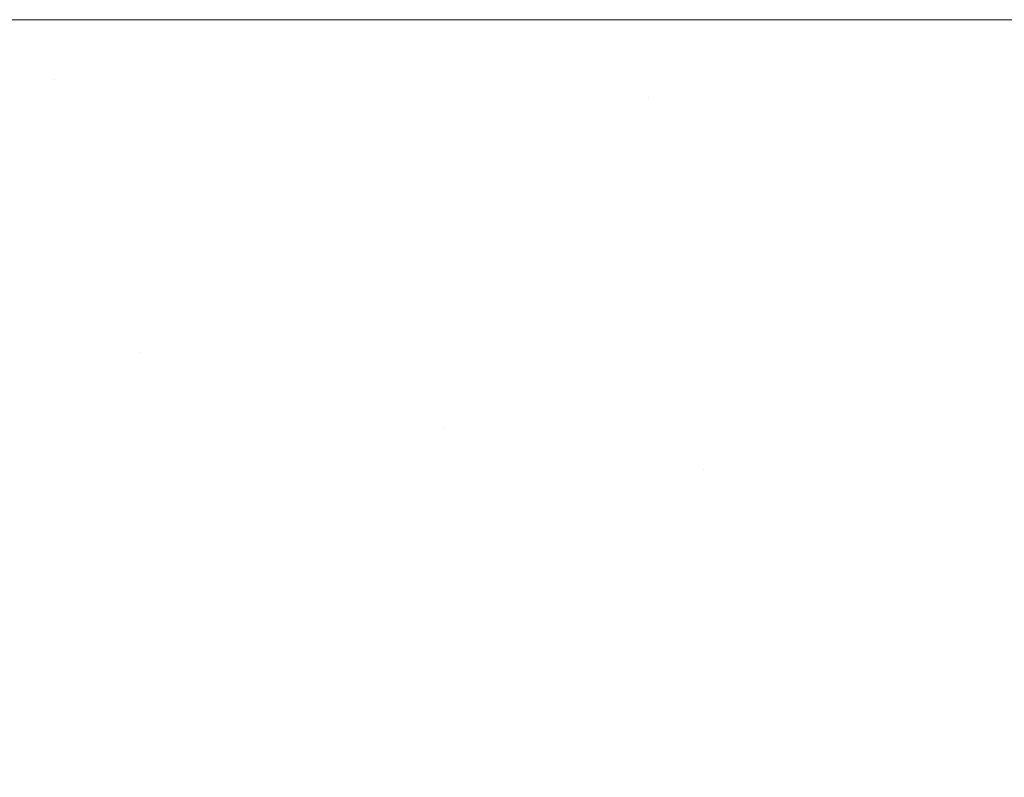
# Model space of a CAD drawing. Header units: centimetres. Extents: x -44.1 to 45.2, y 4.2 to 6.
# Tile 226 of 256: x -14.014 to -13.975, y 5.9702 to 6.0002. Entities that reach past the tile are written whole.
import ezdxf

# ---------------------------------------------------------------- set-up
doc = ezdxf.new("R2010")
doc.units = ezdxf.units.CM
doc.header["$LTSCALE"] = 2.54
doc.layers.add('Lucido design-1', color=7, linetype='Continuous')

# ---------------------------------------------------------------- blocks, each defined once
blk = doc.blocks.new('Gruppo-4-1')
at = {"color": 7, "linetype": 'Continuous', "lineweight": 9}
for points, invisible_edges in [([(-43.918995, 6.000144, -2276.319046), (-8.333029, 6.000212, -2276.32217), (-26.126012, 6.000212, -2276.32217)], 9), ([(-43.918995, 6.000144, -2276.319046), (45.04592, 6.000144, -2276.319046), (9.459954, 6.000212, -2276.32217), (-8.333029, 6.000212, -2276.32217)], 11), ([(-43.918995, 6.000144, -2276.319046), (-43.918995, 6.000117, -2276.317808), (45.04592, 6.000117, -2276.317808), (45.04592, 6.000144, -2276.319046)], 10), ([(45.04592, 6.000117, -2276.317808), (-43.918995, 6.000117, -2276.317808), (-43.918995, 5.999831, -2276.313454), (45.04592, 5.999831, -2276.313454)], 5), ([(-26.126012, 6.000212, -2276.32217), (-13.993237, 6.000212, -2276.525887), (-14.014352, 6.000212, -2276.528777)], 9), ([(-26.126012, 6.000212, -2276.32217), (-13.971451, 6.000212, -2276.523786), (-13.973416, 6.000212, -2276.523976)], 9), ([(-13.973416, 6.000212, -2276.523976), (-13.993237, 6.000212, -2276.525887), (-26.126012, 6.000212, -2276.32217)], 10), ([(-13.928939, 6.000212, -2276.52217), (-13.949183, 6.000212, -2276.522535), (-26.126012, 6.000212, -2276.32217), (-8.333029, 6.000212, -2276.32217)], 10), ([(-13.949183, 6.000212, -2276.522535), (-13.971451, 6.000212, -2276.523786), (-26.126012, 6.000212, -2276.32217)], 10), ([(-13.972724, 6.000163, -2276.527036), (-14.021297, 6.000163, -2276.533169), (-14.014352, 6.000212, -2276.528777), (-13.993237, 6.000212, -2276.525887)], 11), ([(-13.972724, 6.000163, -2276.527036), (-13.97203, 6.000017, -2276.530129), (-14.019833, 6.000017, -2276.536164), (-14.021297, 6.000163, -2276.533169)], 15), ([(-13.993237, 6.000212, -2276.525887), (-13.973416, 6.000212, -2276.523976), (-13.972724, 6.000163, -2276.527036)], 10), ([(45.04592, 5.999831, -2276.313454), (-43.918995, 5.999831, -2276.313454), (-43.918995, 5.999356, -2276.309117), (45.04592, 5.999356, -2276.309117)], 5), ([(-14.018374, 5.999774, -2276.53915), (-14.019833, 6.000017, -2276.536164), (-13.97203, 6.000017, -2276.530129), (-13.971339, 5.999774, -2276.533212)], 15), ([(-13.971339, 5.999774, -2276.533212), (-13.97065, 5.999434, -2276.536281), (-14.016921, 5.999434, -2276.542123), (-14.018374, 5.999774, -2276.53915)], 15), ([(45.04592, 5.999356, -2276.309117), (-43.918995, 5.999356, -2276.309117), (-43.918995, 5.998693, -2276.304805), (45.04592, 5.998693, -2276.304805)], 5), ([(-14.015477, 5.998999, -2276.545079), (-14.016921, 5.999434, -2276.542123), (-13.97065, 5.999434, -2276.536281), (-13.969965, 5.998999, -2276.539333)], 15), ([(-13.969965, 5.998999, -2276.539333), (-13.969285, 5.99847, -2276.542362), (-14.014043, 5.99847, -2276.548013), (-14.015477, 5.998999, -2276.545079)], 15), ([(45.04592, 5.998693, -2276.304805), (-43.918995, 5.998693, -2276.304805), (-43.918995, 5.997842, -2276.300526), (45.04592, 5.997842, -2276.300526)], 5), ([(-14.014043, 5.99847, -2276.548013), (-14.012622, 5.997848, -2276.550922), (-14.035961, 5.997848, -2276.555616)], 11), ([(-14.012622, 5.997848, -2276.550922), (-14.014043, 5.99847, -2276.548013), (-13.969285, 5.99847, -2276.542362), (-13.968612, 5.997848, -2276.545365)], 15), ([(45.04592, 5.997842, -2276.300526), (-43.918995, 5.997842, -2276.300526), (-43.918995, 5.996805, -2276.296288), (45.04592, 5.996805, -2276.296288)], 5), ([(-14.035961, 5.997848, -2276.555616), (-14.012622, 5.997848, -2276.550922), (-14.011215, 5.997135, -2276.553801), (-14.034161, 5.997135, -2276.558416)], 15), ([(-14.012622, 5.997848, -2276.550922), (-13.968612, 5.997848, -2276.545365), (-13.98909, 5.997135, -2276.550499)], 11), ([(-13.98909, 5.997135, -2276.550499), (-14.011215, 5.997135, -2276.553801), (-14.012622, 5.997848, -2276.550922)], 11), ([(-13.968612, 5.997848, -2276.545365), (-13.967945, 5.997135, -2276.548337), (-13.98909, 5.997135, -2276.550499)], 11), ([(-14.032383, 5.996334, -2276.561183), (-14.034161, 5.997135, -2276.558416), (-14.011215, 5.997135, -2276.553801), (-14.009824, 5.996334, -2276.556646)], 15), ([(-14.009824, 5.996334, -2276.556646), (-14.011215, 5.997135, -2276.553801), (-13.98909, 5.997135, -2276.550499), (-13.988074, 5.996334, -2276.553401)], 15), ([(-13.988074, 5.996334, -2276.553401), (-13.98909, 5.997135, -2276.550499), (-13.967945, 5.997135, -2276.548337), (-13.967285, 5.996334, -2276.551275)], 15), ([(45.04592, 5.996805, -2276.296288), (-43.918995, 5.996805, -2276.296288), (-43.918995, 5.995584, -2276.292099), (45.04592, 5.995584, -2276.292099)], 5), ([(-14.009824, 5.996334, -2276.556646), (-14.008452, 5.995446, -2276.559455), (-14.030628, 5.995446, -2276.563915), (-14.032383, 5.996334, -2276.561183)], 15), ([(-13.988074, 5.996334, -2276.553401), (-13.98707, 5.995446, -2276.556265), (-14.008452, 5.995446, -2276.559455), (-14.009824, 5.996334, -2276.556646)], 15), ([(-13.967285, 5.996334, -2276.551275), (-13.966635, 5.995446, -2276.554175), (-13.98707, 5.995446, -2276.556265), (-13.988074, 5.996334, -2276.553401)], 15), ([(45.04592, 5.995584, -2276.292099), (-43.918995, 5.995584, -2276.292099), (-43.918995, 5.994181, -2276.287968), (45.04592, 5.994181, -2276.287968)], 5), ([(-14.028898, 5.994473, -2276.566607), (-14.030628, 5.995446, -2276.563915), (-14.008452, 5.995446, -2276.559455), (-14.007099, 5.994473, -2276.562223)], 15), ([(-14.007099, 5.994473, -2276.562223), (-14.008452, 5.995446, -2276.559455), (-13.98707, 5.995446, -2276.556265), (-13.986081, 5.994473, -2276.559087)], 15), ([(-13.986081, 5.994473, -2276.559087), (-13.98707, 5.995446, -2276.556265), (-13.966635, 5.995446, -2276.554175), (-13.965993, 5.994473, -2276.557033)], 15), ([(-14.007099, 5.994473, -2276.562223), (-14.005768, 5.99342, -2276.564947), (-14.027195, 5.99342, -2276.569257), (-14.028898, 5.994473, -2276.566607)], 15), ([(-13.986081, 5.994473, -2276.559087), (-13.985108, 5.99342, -2276.561865), (-14.005768, 5.99342, -2276.564947), (-14.007099, 5.994473, -2276.562223)], 15), ([(-13.965993, 5.994473, -2276.557033), (-13.965362, 5.99342, -2276.559846), (-13.985108, 5.99342, -2276.561865), (-13.986081, 5.994473, -2276.559087)], 15), ([(45.04592, 5.994181, -2276.287968), (-43.918995, 5.994181, -2276.287968), (-43.918995, 5.9926, -2276.283902), (45.04592, 5.9926, -2276.283902)], 5), ([(-14.025522, 5.992287, -2276.571861), (-14.027195, 5.99342, -2276.569257), (-14.005768, 5.99342, -2276.564947), (-14.00446, 5.992287, -2276.567625)], 15), ([(-14.00446, 5.992287, -2276.567625), (-14.005768, 5.99342, -2276.564947), (-13.985108, 5.99342, -2276.561865), (-13.984152, 5.992287, -2276.564594)], 15), ([(-13.984152, 5.992287, -2276.564594), (-13.985108, 5.99342, -2276.561865), (-13.965362, 5.99342, -2276.559846), (-13.964742, 5.992287, -2276.56261)], 15), ([(45.04592, 5.9926, -2276.283902), (-43.918995, 5.9926, -2276.283902), (-43.918995, 5.990843, -2276.279908), (45.04592, 5.990843, -2276.279908)], 5), ([(-14.00446, 5.992287, -2276.567625), (-14.003176, 5.991079, -2276.570252), (-14.02388, 5.991079, -2276.574416), (-14.025522, 5.992287, -2276.571861)], 15), ([(-13.984152, 5.992287, -2276.564594), (-13.983213, 5.991079, -2276.567273), (-14.003176, 5.991079, -2276.570252), (-14.00446, 5.992287, -2276.567625)], 15), ([(-13.964742, 5.992287, -2276.56261), (-13.964133, 5.991079, -2276.565322), (-13.983213, 5.991079, -2276.567273), (-13.984152, 5.992287, -2276.564594)], 15), ([(45.04592, 5.990843, -2276.279908), (-43.918995, 5.990843, -2276.279908), (-43.918995, 5.988913, -2276.275995), (45.04592, 5.988913, -2276.275995)], 5), ([(-14.022271, 5.989798, -2276.57692), (-14.02388, 5.991079, -2276.574416), (-14.003176, 5.991079, -2276.570252), (-14.001918, 5.989798, -2276.572827)], 15), ([(-14.001918, 5.989798, -2276.572827), (-14.003176, 5.991079, -2276.570252), (-13.983213, 5.991079, -2276.567273), (-13.982293, 5.989798, -2276.569898)], 15), ([(-13.982293, 5.989798, -2276.569898), (-13.983213, 5.991079, -2276.567273), (-13.964133, 5.991079, -2276.565322), (-13.963537, 5.989798, -2276.567981)], 15), ([(-14.001918, 5.989798, -2276.572827), (-14.000686, 5.988447, -2276.575346), (-14.020696, 5.988447, -2276.579371), (-14.022271, 5.989798, -2276.57692)], 15), ([(-13.982293, 5.989798, -2276.569898), (-13.981393, 5.988447, -2276.572468), (-14.000686, 5.988447, -2276.575346), (-14.001918, 5.989798, -2276.572827)], 15), ([(-13.963537, 5.989798, -2276.567981), (-13.962953, 5.988447, -2276.570582), (-13.981393, 5.988447, -2276.572468), (-13.982293, 5.989798, -2276.569898)], 15), ([(45.04592, 5.988913, -2276.275995), (-43.918995, 5.988913, -2276.275995), (-43.918995, 5.986815, -2276.27217), (45.04592, 5.986815, -2276.27217)], 5), ([(-14.020696, 5.988447, -2276.579371), (-14.000686, 5.988447, -2276.575346), (-14.009243, 5.987031, -2276.579637)], 11), ([(-14.009243, 5.987031, -2276.579637), (-14.019157, 5.987031, -2276.581766), (-14.020696, 5.988447, -2276.579371)], 11), ([(-14.000686, 5.988447, -2276.575346), (-13.999483, 5.987031, -2276.577809), (-14.009243, 5.987031, -2276.579637)], 11), ([(-13.999483, 5.987031, -2276.577809), (-14.000686, 5.988447, -2276.575346), (-13.981393, 5.988447, -2276.572468), (-13.980513, 5.987031, -2276.574978)], 15), ([(-13.980513, 5.987031, -2276.574978), (-13.981393, 5.988447, -2276.572468), (-13.962953, 5.988447, -2276.570582), (-13.962383, 5.987031, -2276.573124)], 15), ([(45.04592, 5.985531, -2276.270055), (45.04592, 5.986815, -2276.27217), (-43.918995, 5.986815, -2276.27217), (-43.918995, 5.985531, -2276.270055)], 10), ([(-14.007906, 5.985551, -2276.582009), (-14.017656, 5.985551, -2276.584103), (-14.019157, 5.987031, -2276.581766), (-14.009243, 5.987031, -2276.579637)], 15), ([(-14.009243, 5.987031, -2276.579637), (-13.999483, 5.987031, -2276.577809), (-13.998309, 5.985551, -2276.580212), (-14.007906, 5.985551, -2276.582009)], 15), ([(-13.980513, 5.987031, -2276.574978), (-13.979655, 5.985551, -2276.577428), (-13.998309, 5.985551, -2276.580212), (-13.999483, 5.987031, -2276.577809)], 15), ([(-13.962383, 5.987031, -2276.573124), (-13.961826, 5.985551, -2276.575605), (-13.979655, 5.985551, -2276.577428), (-13.980513, 5.987031, -2276.574978)], 15), ([(-43.918995, 5.985531, -2276.270055), (-43.918995, 5.984551, -2276.26844), (45.04592, 5.984551, -2276.26844), (45.04592, 5.985531, -2276.270055)], 10), ([(-14.006604, 5.984013, -2276.584321), (-14.016192, 5.984013, -2276.58638), (-14.017656, 5.985551, -2276.584103), (-14.007906, 5.985551, -2276.582009)], 15), ([(-14.007906, 5.985551, -2276.582009), (-13.998309, 5.985551, -2276.580212), (-13.997165, 5.984013, -2276.582553), (-14.006604, 5.984013, -2276.584321)], 15), ([(-13.997165, 5.984013, -2276.582553), (-13.998309, 5.985551, -2276.580212), (-13.979655, 5.985551, -2276.577428), (-13.978818, 5.984013, -2276.579816)], 15), ([(-13.978818, 5.984013, -2276.579816), (-13.979655, 5.985551, -2276.577428), (-13.961826, 5.985551, -2276.575605), (-13.961284, 5.984013, -2276.578023)], 15), ([(45.04592, 5.983999, -2276.267613), (45.04592, 5.984551, -2276.26844), (-43.918995, 5.984551, -2276.26844), (-43.918995, 5.983999, -2276.267613)], 10), ([(-43.918995, 5.983999, -2276.267613), (-43.918995, 5.982127, -2276.264812), (45.04592, 5.982127, -2276.264812), (45.04592, 5.983999, -2276.267613)], 10), ([(-14.005336, 5.982418, -2276.586571), (-14.014768, 5.982418, -2276.588596), (-14.016192, 5.984013, -2276.58638), (-14.006604, 5.984013, -2276.584321)], 15), ([(-14.006604, 5.984013, -2276.584321), (-13.997165, 5.984013, -2276.582553), (-13.996051, 5.982418, -2276.584832), (-14.005336, 5.982418, -2276.586571)], 15), ([(-13.997165, 5.984013, -2276.582553), (-13.978818, 5.984013, -2276.579816), (-13.986935, 5.982418, -2276.583361)], 11), ([(-13.986935, 5.982418, -2276.583361), (-13.996051, 5.982418, -2276.584832), (-13.997165, 5.984013, -2276.582553)], 11), ([(-13.978818, 5.984013, -2276.579816), (-13.978004, 5.982418, -2276.582139), (-13.986935, 5.982418, -2276.583361)], 11), ([(-13.961284, 5.984013, -2276.578023), (-13.960756, 5.982418, -2276.580375), (-13.978004, 5.982418, -2276.582139), (-13.978818, 5.984013, -2276.579816)], 15), ([(-14.024323, 5.982418, -2276.590925), (-14.014768, 5.982418, -2276.588596), (-14.013384, 5.980772, -2276.59075), (-14.022785, 5.980772, -2276.593042)], 15), ([(-14.004104, 5.980772, -2276.588757), (-14.013384, 5.980772, -2276.59075), (-14.014768, 5.982418, -2276.588596), (-14.005336, 5.982418, -2276.586571)], 15), ([(-14.005336, 5.982418, -2276.586571), (-13.996051, 5.982418, -2276.584832), (-13.994969, 5.980772, -2276.587046), (-14.004104, 5.980772, -2276.588757)], 15), ([(-13.986, 5.980772, -2276.585599), (-13.994969, 5.980772, -2276.587046), (-13.996051, 5.982418, -2276.584832), (-13.986935, 5.982418, -2276.583361)], 15), ([(-13.986935, 5.982418, -2276.583361), (-13.978004, 5.982418, -2276.582139), (-13.977213, 5.980772, -2276.584397), (-13.986, 5.980772, -2276.585599)], 15), ([(-13.977213, 5.980772, -2276.584397), (-13.978004, 5.982418, -2276.582139), (-13.960756, 5.982418, -2276.580375), (-13.960243, 5.980772, -2276.582662)], 15), ([(45.04592, 5.982127, -2276.264812), (-43.918995, 5.982127, -2276.264812), (-43.918995, 5.979547, -2276.261294), (45.04592, 5.979547, -2276.261294)], 5), ([(-14.022785, 5.980772, -2276.593042), (-14.013384, 5.980772, -2276.59075), (-14.012041, 5.979077, -2276.59284), (-14.021292, 5.979077, -2276.595095)], 15), ([(-14.002909, 5.979077, -2276.590879), (-14.012041, 5.979077, -2276.59284), (-14.013384, 5.980772, -2276.59075), (-14.004104, 5.980772, -2276.588757)], 15), ([(-14.004104, 5.980772, -2276.588757), (-13.994969, 5.980772, -2276.587046), (-13.993919, 5.979077, -2276.589195), (-14.002909, 5.979077, -2276.590879)], 15), ([(-13.985092, 5.979077, -2276.587771), (-13.993919, 5.979077, -2276.589195), (-13.994969, 5.980772, -2276.587046), (-13.986, 5.980772, -2276.585599)], 15), ([(-13.986, 5.980772, -2276.585599), (-13.977213, 5.980772, -2276.584397), (-13.976445, 5.979077, -2276.586588), (-13.985092, 5.979077, -2276.587771)], 15), ([(-13.960243, 5.980772, -2276.582662), (-13.959745, 5.979077, -2276.58488), (-13.976445, 5.979077, -2276.586588), (-13.977213, 5.980772, -2276.584397)], 15), ([(45.04592, 5.979547, -2276.261294), (-43.918995, 5.979547, -2276.261294), (-43.918995, 5.976816, -2276.257891), (45.04592, 5.976816, -2276.257891)], 5), ([(-14.021292, 5.979077, -2276.595095), (-14.012041, 5.979077, -2276.59284), (-14.01074, 5.977336, -2276.594866), (-14.019846, 5.977336, -2276.597085)], 15), ([(-14.00175, 5.977336, -2276.592935), (-14.01074, 5.977336, -2276.594866), (-14.012041, 5.979077, -2276.59284), (-14.002909, 5.979077, -2276.590879)], 15), ([(-14.002909, 5.979077, -2276.590879), (-13.993919, 5.979077, -2276.589195), (-13.992901, 5.977336, -2276.591278), (-14.00175, 5.977336, -2276.592935)], 15), ([(-13.984213, 5.977336, -2276.589876), (-13.992901, 5.977336, -2276.591278), (-13.993919, 5.979077, -2276.589195), (-13.985092, 5.979077, -2276.587771)], 15), ([(-13.985092, 5.979077, -2276.587771), (-13.976445, 5.979077, -2276.586588), (-13.975701, 5.977336, -2276.588711), (-13.984213, 5.977336, -2276.589876)], 15), ([(-13.975701, 5.977336, -2276.588711), (-13.976445, 5.979077, -2276.586588), (-13.959745, 5.979077, -2276.58488), (-13.959262, 5.977336, -2276.587031)], 15), ([(-14.019846, 5.977336, -2276.597085), (-14.01074, 5.977336, -2276.594866), (-14.00948, 5.975554, -2276.596826), (-14.018446, 5.975554, -2276.599011)], 15), ([(-14.000629, 5.975554, -2276.594925), (-14.00948, 5.975554, -2276.596826), (-14.01074, 5.977336, -2276.594866), (-14.00175, 5.977336, -2276.592935)], 15), ([(-14.00175, 5.977336, -2276.592935), (-13.992901, 5.977336, -2276.591278), (-13.991916, 5.975554, -2276.593293), (-14.000629, 5.975554, -2276.594925)], 15), ([(-13.983362, 5.975554, -2276.591913), (-13.991916, 5.975554, -2276.593293), (-13.992901, 5.977336, -2276.591278), (-13.984213, 5.977336, -2276.589876)], 15), ([(-13.984213, 5.977336, -2276.589876), (-13.975701, 5.977336, -2276.588711), (-13.974981, 5.975554, -2276.590766), (-13.983362, 5.975554, -2276.591913)], 15), ([(-13.959262, 5.977336, -2276.587031), (-13.958795, 5.975554, -2276.589111), (-13.974981, 5.975554, -2276.590766), (-13.975701, 5.977336, -2276.588711)], 15), ([(45.04592, 5.976816, -2276.257891), (-43.918995, 5.976816, -2276.257891), (-43.918995, 5.97394, -2276.254611), (45.04592, 5.97394, -2276.254611)], 5), ([(-14.018446, 5.975554, -2276.599011), (-14.00948, 5.975554, -2276.596826), (-14.008263, 5.973735, -2276.59872), (-14.017093, 5.973735, -2276.600873)], 15), ([(-13.999546, 5.973735, -2276.596848), (-14.008263, 5.973735, -2276.59872), (-14.00948, 5.975554, -2276.596826), (-14.000629, 5.975554, -2276.594925)], 15), ([(-14.000629, 5.975554, -2276.594925), (-13.991916, 5.975554, -2276.593293), (-13.990965, 5.973735, -2276.595241), (-13.999546, 5.973735, -2276.596848)], 15), ([(-13.982539, 5.973735, -2276.593881), (-13.990965, 5.973735, -2276.595241), (-13.991916, 5.975554, -2276.593293), (-13.983362, 5.975554, -2276.591913)], 15), ([(-13.983362, 5.975554, -2276.591913), (-13.974981, 5.975554, -2276.590766), (-13.974285, 5.973735, -2276.592752), (-13.982539, 5.973735, -2276.593881)], 15), ([(45.04592, 5.97394, -2276.254611), (-43.918995, 5.97394, -2276.254611), (-43.918995, 5.970923, -2276.251459), (45.04592, 5.970923, -2276.251459)], 5), ([(-14.017093, 5.973735, -2276.600873), (-14.008263, 5.973735, -2276.59872), (-14.007089, 5.97188, -2276.600548), (-14.015788, 5.97188, -2276.602669)], 15), ([(-13.9985, 5.97188, -2276.598704), (-14.007089, 5.97188, -2276.600548), (-14.008263, 5.973735, -2276.59872), (-13.999546, 5.973735, -2276.596848)], 15), ([(-13.999546, 5.973735, -2276.596848), (-13.990965, 5.973735, -2276.595241), (-13.990046, 5.97188, -2276.597121), (-13.9985, 5.97188, -2276.598704)], 15), ([(-13.981745, 5.97188, -2276.595781), (-13.990046, 5.97188, -2276.597121), (-13.990965, 5.973735, -2276.595241), (-13.982539, 5.973735, -2276.593881)], 15), ([(-13.982539, 5.973735, -2276.593881), (-13.974285, 5.973735, -2276.592752), (-13.973614, 5.97188, -2276.594669), (-13.981745, 5.97188, -2276.595781)], 15), ([(-14.015788, 5.97188, -2276.602669), (-14.007089, 5.97188, -2276.600548), (-14.005957, 5.969994, -2276.60231), (-14.01453, 5.969994, -2276.6044)], 15), ([(-13.997493, 5.969994, -2276.600492), (-14.005957, 5.969994, -2276.60231), (-14.007089, 5.97188, -2276.600548), (-13.9985, 5.97188, -2276.598704)], 15), ([(-13.9985, 5.97188, -2276.598704), (-13.990046, 5.97188, -2276.597121), (-13.989161, 5.969994, -2276.598932), (-13.997493, 5.969994, -2276.600492)], 15), ([(-13.98098, 5.969994, -2276.597612), (-13.989161, 5.969994, -2276.598932), (-13.990046, 5.97188, -2276.597121), (-13.981745, 5.97188, -2276.595781)], 15), ([(-13.981745, 5.97188, -2276.595781), (-13.973614, 5.97188, -2276.594669), (-13.972967, 5.969994, -2276.596515), (-13.98098, 5.969994, -2276.597612)], 15), ([(45.04592, 5.970923, -2276.251459), (-43.918995, 5.970923, -2276.251459), (-43.918995, 5.967771, -2276.248442), (45.04592, 5.967771, -2276.248442)], 5)]:
    blk.add_3dface(points, dxfattribs=dict(at, invisible_edges=invisible_edges))
blk = doc.blocks.new('Gruppo-5-1')
at = {"color": 7}
blk.add_blockref('Gruppo-4-1', (0, 0), dxfattribs=at)

msp = doc.modelspace()

# ---------------------------------------------------------------- block references
at = {"layer": 'Lucido design-1', "color": 7}
msp.add_blockref('Gruppo-5-1', (0, 0), dxfattribs=at)

doc.saveas('drawing.dxf')
